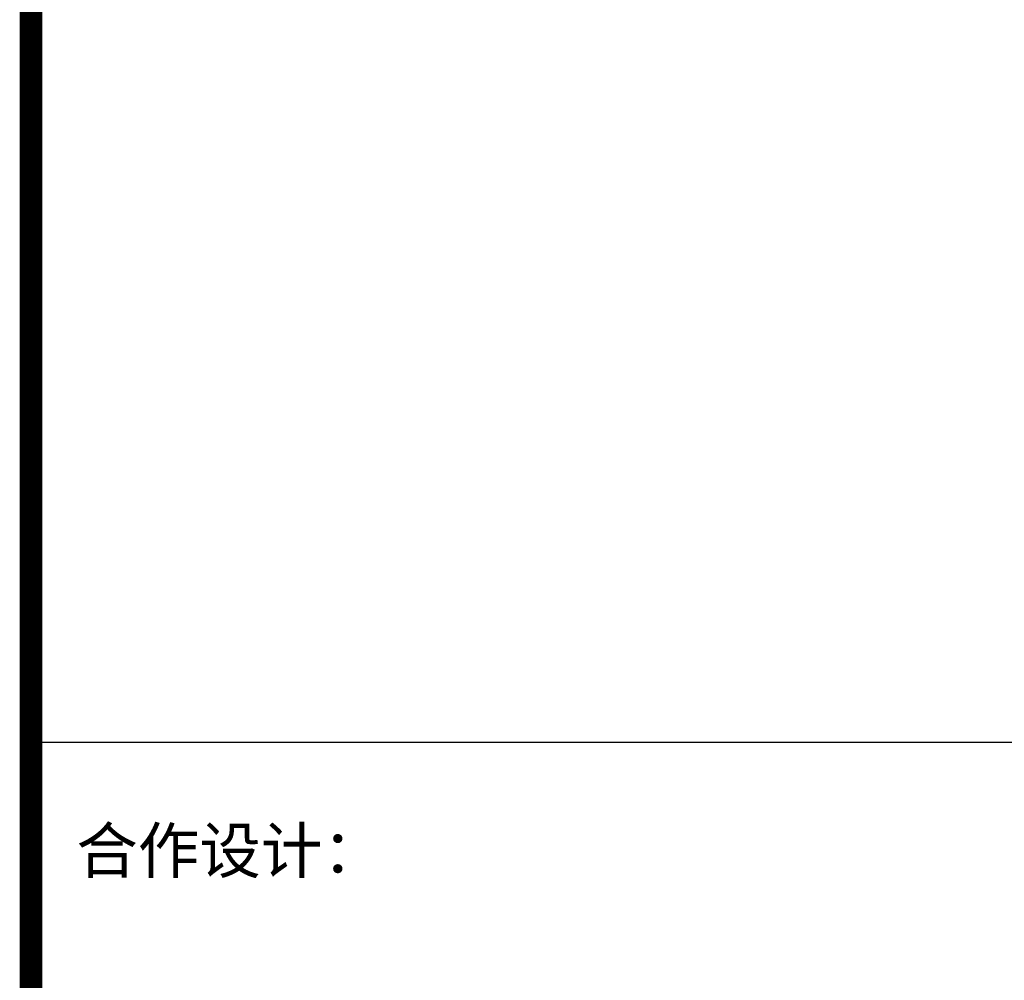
# Model space of a CAD drawing. Extents: x 297125 to 381225, y 1257649 to 1317049.
# Tile 40 of 42: x 372175 to 376539, y 1302794 to 1307051. Entities that reach past the tile are written whole.
import ezdxf

# ---------------------------------------------------------------- set-up
doc = ezdxf.new("R2010")
doc.units = 0
doc.header["$LTSCALE"] = 1000
doc.layers.get('0').update_dxf_attribs({"linetype": 'CONTINUOUS'})
doc.layers.add('图框$0$S-REF-FREAM-A1+150+1.75$0$A-ANNO-TTLB', color=7, linetype='CONTINUOUS', lineweight=25)
doc.layers.add('图框$0$S-REF-FREAM-A1+150+1.75$0$A-XREF', color=7, linetype='CONTINUOUS')
doc.styles.add('图框$0$S-REF-FREAM-A1+150+1.75$0$黑体', font='simhei.ttf')

# ---------------------------------------------------------------- blocks, each defined once
blk = doc.blocks.new('图框$0$S-REF-FREAM-A1+150+1.75$0$hz')
at = {"color": 1}
blk.add_line((835120.972, 786134.62, 0), (835200.972, 786134.62, 0), dxfattribs=at)
at = {"layer": '图框$0$S-REF-FREAM-A1+150+1.75$0$A-XREF', "style": '图框$0$S-REF-FREAM-A1+150+1.75$0$黑体'}
blk.add_text('合作设计：', height=2, dxfattribs=at).set_placement((835122.978, 786128.822))

msp = doc.modelspace()

# ---------------------------------------------------------------- linework, layer by layer
at = {"const_width": 100, "elevation": 0}
msp.add_lwpolyline([(372225.02, 1316049), (372225.02, 1258649)], dxfattribs=at)
msp.add_lwpolyline([(372225.02, 1316049), (372225.02, 1258649)], dxfattribs=at)
at = {"elevation": 0}
msp.add_lwpolyline([(372225.02, 1303849), (380225.02, 1303849)], dxfattribs=at)
at = {"layer": '图框$0$S-REF-FREAM-A1+150+1.75$0$A-ANNO-TTLB', "const_width": 80, "elevation": 0}
msp.add_lwpolyline([(372225.02, 1258649), (372225.02, 1316049)], dxfattribs=at)
msp.add_lwpolyline([(372225.02, 1258649), (372225.02, 1316049)], dxfattribs=at)

# ---------------------------------------------------------------- block references
at = {"color": 1, "xscale": 99.99999999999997, "yscale": 99.99999999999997, "zscale": 99.99999999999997}
msp.add_blockref('图框$0$S-REF-FREAM-A1+150+1.75$0$hz', (-83139872.17, -77309612.99, 0), dxfattribs=at)

doc.saveas('drawing.dxf')
